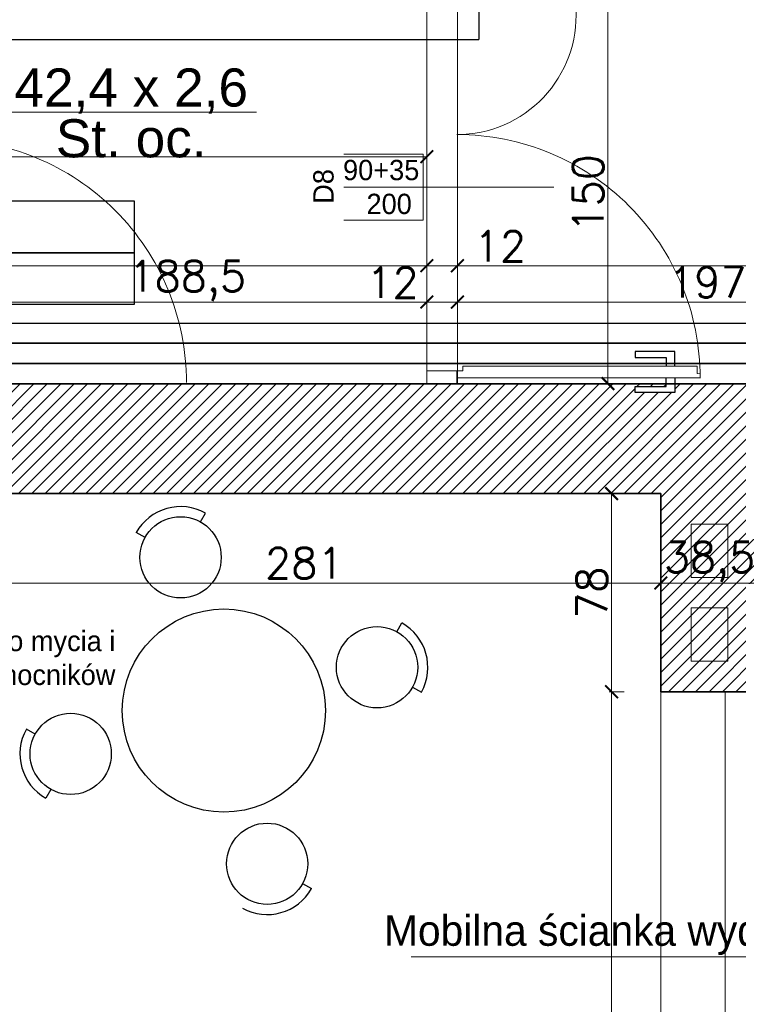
# Model space of a CAD drawing. Header units: millimetres. Extents: x -740 to 33545, y -26688 to 22494.
# Tile 141 of 256: x 10922 to 11205, y 10158 to 10546. Entities that reach past the tile are written whole.
import ezdxf
from ezdxf.lldxf.tags import DXFTag

# ---------------------------------------------------------------- set-up
doc = ezdxf.new("R2010")
doc.units = ezdxf.units.MM
doc.header["$MEASUREMENT"] = 0
doc.layers.get('Defpoints').update_dxf_attribs({"color": 252})
for name, color, linetype in [('_I_EKO_PODKLAD 3', 252, 'Continuous'), ('stolarka', 252, 'Continuous'), ('tabelki opis', 252, 'Continuous')]:
    doc.layers.add(name, color=color, linetype=linetype)
for name, color, linetype, lineweight in [('_IS_EKO_Cyrkulacja', 6, 'Continuous', 30), ('_IS_EKO_opis', 7, 'Continuous', 18), ('_IS_EKO_W_Ciepła', 1, 'Continuous', 35), ('_IS_EKO_W_hydrantowa', 96, 'Continuous', 30), ('_IS_EKO_woda_zimna', 5, 'Continuous', 35), ('A_istniejące ściany', 252, 'Continuous', 35), ('A_l.przerywana', 252, 'ICAD_ISO03W100', 9), ('A_opisy', 252, 'Continuous', 15), ('A_ściany projektowane', 252, 'Continuous', 35), ('l.przerywana', 252, 'ICAD_ISO03W100', 5), ('l.wypełnien', 252, 'Continuous', 5), ('Nowe_820-G Rysunki Obrazki_Nr_pióra__23', 252, 'Continuous', 15), ('wymiarowanie', 252, 'Continuous', 9)]:
    doc.layers.add(name, color=color, linetype=linetype, lineweight=lineweight)
doc.styles.add('Arial_1', font='arial.ttf')
doc.styles.add('ROMANS', font='romans')
doc.styles.add('styl2', font='simplex.shx')
tags = doc.linetypes.add('ICAD_ISO03W100', pattern=[30, 12, -18]).pattern_tags.tags
tags[6:7] = [DXFTag(74, 4), DXFTag(75, 0), DXFTag(340, '0'), DXFTag(46, 1.0), DXFTag(50, 0.0), DXFTag(44, 0.0), DXFTag(45, 0.0)]
tags[4:5] = [DXFTag(74, 4), DXFTag(75, 0), DXFTag(340, '0'), DXFTag(46, 1.0), DXFTag(50, 0.0), DXFTag(44, 0.0), DXFTag(45, 0.0)]
doc.dimstyles.new('Skala 1-50', dxfattribs={"dimtxt": 12, "dimasz": 5, "dimexe": 1, "dimexo": 1, "dimgap": 1.5, "dimtad": 1, "dimdec": 1, "dimrnd": 0.5, "dimtxsty": 'styl2', "dimblk": 'ARCHTICK', "dimcen": 5, "dimadec": 0, "dimazin": 0, "dimtfac": 1, "dimtdec": 1, "dimtmove": 1, "dimatfit": 3, "dimldrblk": 'ARCHTICK', "dimfxl": 0, "dimlwd": -1, "dimlwe": -1, "dimarcsym": 0})

# ---------------------------------------------------------------- blocks, each defined once
blk = doc.blocks.new('_ArchTick')
at = {"color": 0, "linetype": 'ByBlock', "const_width": 0.15}
blk.add_lwpolyline([(-0.5, -0.5), (0.5, 0.5)], dxfattribs=at)
blk = doc.blocks.new('*D526')
at = {"layer": 'Defpoints', "color": 0}
for p in [(11174.51, 10281.34), (11155.14, 9812.76), (11174.51, 9812.76)]:
    blk.add_point(p, dxfattribs=at)
at = {"layer": 'wymiarowanie', "color": 0}
for p, q in [((11160.14, 10281.34), (11154.14, 10281.34)), ((11155.14, 10281.34), (11155.14, 10047.41)), ((11155.14, 9812.76), (11155.14, 10003.94)), ((11160.14, 9812.76), (11154.14, 9812.76))]:
    blk.add_line(p, q, dxfattribs=at)
at = {"layer": 'wymiarowanie', "color": 0, "xscale": 5, "yscale": 5, "zscale": 5}
for p, rotation in [((11155.14, 10281.34), 90), ((11155.14, 9812.76), 270)]:
    blk.add_blockref('_ArchTick', p, dxfattribs=dict(at, rotation=rotation))
at = {"layer": 'wymiarowanie', "color": 0, "insert": (11146.79, 10025.67), "char_height": 12, "attachment_point": 5, "rotation": 90, "style": 'styl2'}
blk.add_mtext('468,5', dxfattribs=at)
blk = doc.blocks.new('*D2203')
at = {"layer": 'Defpoints', "color": 0}
for p in [(11082.39, 10472.82), (9748.23, 10470.55), (11082.39, 10449.07)]:
    blk.add_point(p, dxfattribs=at)
at = {"layer": 'wymiarowanie', "color": 0}
for p, q in [((9748.23, 10454.07), (9748.23, 10448.07)), ((11082.39, 10454.07), (11082.39, 10448.07)), ((9748.23, 10449.07), (10346.75, 10449.07)), ((11082.39, 10449.07), (10383.94, 10449.07))]:
    blk.add_line(p, q, dxfattribs=at)
at = {"layer": 'wymiarowanie', "color": 0, "xscale": 5, "yscale": 5, "zscale": 5, "rotation": 180}
blk.add_blockref('_ArchTick', (9748.23, 10449.07), dxfattribs=at)
at = {"layer": 'wymiarowanie', "color": 0, "xscale": 5, "yscale": 5, "zscale": 5}
blk.add_blockref('_ArchTick', (11082.39, 10449.07), dxfattribs=at)
at = {"layer": 'wymiarowanie', "color": 0, "insert": (10365.34, 10456.46), "char_height": 12, "attachment_point": 5, "style": 'styl2'}
blk.add_mtext('1334', dxfattribs=at)
blk = doc.blocks.new('*D2204')
at = {"layer": 'Defpoints', "color": 0}
for p in [(11082.39, 10472.82), (11094.39, 10472.75), (11094.39, 10449.07)]:
    blk.add_point(p, dxfattribs=at)
at = {"layer": 'wymiarowanie', "color": 0}
for p, q in [((11082.39, 10454.07), (11082.39, 10448.07)), ((11094.39, 10454.07), (11094.39, 10448.07)), ((11082.39, 10449.07), (11094.39, 10449.07)), ((11094.39, 10449.07), (11120.44, 10449.07))]:
    blk.add_line(p, q, dxfattribs=at)
at = {"layer": 'wymiarowanie', "color": 0, "xscale": 5, "yscale": 5, "zscale": 5, "rotation": 180}
blk.add_blockref('_ArchTick', (11082.39, 10449.07), dxfattribs=at)
at = {"layer": 'wymiarowanie', "color": 0, "xscale": 5, "yscale": 5, "zscale": 5}
blk.add_blockref('_ArchTick', (11094.39, 10449.07), dxfattribs=at)
at = {"layer": 'wymiarowanie', "color": 0, "insert": (11111.18, 10456.72), "char_height": 12, "attachment_point": 5, "style": 'styl2'}
blk.add_mtext('12', dxfattribs=at)
blk = doc.blocks.new('*D2205')
at = {"layer": 'Defpoints', "color": 0}
for p in [(11401.42, 10478.86), (11094.39, 10472.75), (11401.42, 10449.07)]:
    blk.add_point(p, dxfattribs=at)
at = {"layer": 'wymiarowanie', "color": 0}
for p, q in [((11094.39, 10454.07), (11094.39, 10448.07)), ((11401.42, 10454.07), (11401.42, 10448.07)), ((11094.39, 10449.07), (11401.42, 10449.07))]:
    blk.add_line(p, q, dxfattribs=at)
at = {"layer": 'wymiarowanie', "color": 0, "xscale": 5, "yscale": 5, "zscale": 5, "rotation": 180}
blk.add_blockref('_ArchTick', (11094.39, 10449.07), dxfattribs=at)
at = {"layer": 'wymiarowanie', "color": 0, "xscale": 5, "yscale": 5, "zscale": 5}
blk.add_blockref('_ArchTick', (11401.42, 10449.07), dxfattribs=at)
at = {"layer": 'wymiarowanie', "color": 0, "insert": (11247.9, 10456.87), "char_height": 12, "attachment_point": 5, "style": 'styl2'}
blk.add_mtext('307', dxfattribs=at)
blk = doc.blocks.new('*D2210')
at = {"layer": 'Defpoints', "color": 0}
for p in [(11155.14, 10359.34), (11174.51, 10359.34), (11174.51, 10281.34)]:
    blk.add_point(p, dxfattribs=at)
at = {"layer": 'wymiarowanie', "color": 0}
for p, q in [((11160.14, 10359.34), (11154.14, 10359.34)), ((11155.14, 10281.34), (11155.14, 10359.34)), ((11160.14, 10281.34), (11154.14, 10281.34))]:
    blk.add_line(p, q, dxfattribs=at)
at = {"layer": 'wymiarowanie', "color": 0, "xscale": 5, "yscale": 5, "zscale": 5}
for p, rotation in [((11155.14, 10359.34), 90), ((11155.14, 10281.34), 270)]:
    blk.add_blockref('_ArchTick', p, dxfattribs=dict(at, rotation=rotation))
at = {"layer": 'wymiarowanie', "color": 0, "insert": (11147.34, 10320.34), "char_height": 12, "attachment_point": 5, "rotation": 90, "style": 'styl2'}
blk.add_mtext('78', dxfattribs=at)
blk = doc.blocks.new('*D2590')
at = {"layer": 'Defpoints', "color": 0}
for p in [(10646.19, 10535.46), (11082.39, 10529.52), (11082.39, 10492)]:
    blk.add_point(p, dxfattribs=at)
at = {"layer": 'wymiarowanie', "color": 0}
for p, q in [((10646.19, 10497), (10646.19, 10491)), ((11082.39, 10497), (11082.39, 10491)), ((10646.19, 10492), (11082.39, 10492))]:
    blk.add_line(p, q, dxfattribs=at)
at = {"layer": 'wymiarowanie', "color": 0, "xscale": 5, "yscale": 5, "zscale": 5, "rotation": 180}
blk.add_blockref('_ArchTick', (10646.19, 10492), dxfattribs=at)
at = {"layer": 'wymiarowanie', "color": 0, "xscale": 5, "yscale": 5, "zscale": 5}
blk.add_blockref('_ArchTick', (11082.39, 10492), dxfattribs=at)
at = {"layer": 'wymiarowanie', "color": 0, "insert": (10864.29, 10499.8), "char_height": 12, "attachment_point": 5, "style": 'styl2'}
blk.add_mtext('436', dxfattribs=at)
blk = doc.blocks.new('*D2618')
at = {"layer": 'Defpoints', "color": 0}
for p in [(11082.39, 10434.77), (11082.39, 10425.57), (10893.66, 10402.52)]:
    blk.add_point(p, dxfattribs=at)
at = {"layer": 'wymiarowanie', "color": 0}
for p, q in [((10893.66, 10429.77), (10893.66, 10435.77)), ((10893.66, 10434.77), (11082.39, 10434.77)), ((11082.39, 10429.77), (11082.39, 10435.77))]:
    blk.add_line(p, q, dxfattribs=at)
at = {"layer": 'wymiarowanie', "color": 0, "xscale": 5, "yscale": 5, "zscale": 5, "rotation": 180}
blk.add_blockref('_ArchTick', (10893.66, 10434.77), dxfattribs=at)
at = {"layer": 'wymiarowanie', "color": 0, "xscale": 5, "yscale": 5, "zscale": 5}
blk.add_blockref('_ArchTick', (11082.39, 10434.77), dxfattribs=at)
at = {"layer": 'wymiarowanie', "color": 0, "insert": (10988.02, 10443.11), "char_height": 12, "attachment_point": 5, "style": 'styl2'}
blk.add_mtext('188,5', dxfattribs=at)
blk = doc.blocks.new('*D2619')
at = {"layer": 'Defpoints', "color": 0}
for p in [(11094.39, 10434.77), (11082.39, 10425.57), (11094.39, 10421.64)]:
    blk.add_point(p, dxfattribs=at)
at = {"layer": 'wymiarowanie', "color": 0}
for p, q in [((11082.39, 10429.77), (11082.39, 10435.77)), ((11082.39, 10434.77), (11094.39, 10434.77)), ((11094.39, 10429.77), (11094.39, 10435.77))]:
    blk.add_line(p, q, dxfattribs=at)
at = {"layer": 'wymiarowanie', "color": 0, "xscale": 5, "yscale": 5, "zscale": 5, "rotation": 180}
blk.add_blockref('_ArchTick', (11082.39, 10434.77), dxfattribs=at)
at = {"layer": 'wymiarowanie', "color": 0, "xscale": 5, "yscale": 5, "zscale": 5}
blk.add_blockref('_ArchTick', (11094.39, 10434.77), dxfattribs=at)
at = {"layer": 'wymiarowanie', "color": 0, "insert": (11068.87, 10442.42), "char_height": 12, "attachment_point": 5, "style": 'styl2'}
blk.add_mtext('12', dxfattribs=at)
blk = doc.blocks.new('*D2620')
at = {"layer": 'Defpoints', "color": 0}
for p in [(11291.35, 10434.77), (11094.39, 10421.64), (11291.35, 10402.52)]:
    blk.add_point(p, dxfattribs=at)
at = {"layer": 'wymiarowanie', "color": 0}
for p, q in [((11094.39, 10429.77), (11094.39, 10435.77)), ((11094.39, 10434.77), (11291.35, 10434.77)), ((11291.35, 10429.77), (11291.35, 10435.77))]:
    blk.add_line(p, q, dxfattribs=at)
at = {"layer": 'wymiarowanie', "color": 0, "xscale": 5, "yscale": 5, "zscale": 5, "rotation": 180}
blk.add_blockref('_ArchTick', (11094.39, 10434.77), dxfattribs=at)
at = {"layer": 'wymiarowanie', "color": 0, "xscale": 5, "yscale": 5, "zscale": 5}
blk.add_blockref('_ArchTick', (11291.35, 10434.77), dxfattribs=at)
at = {"layer": 'wymiarowanie', "color": 0, "insert": (11192.87, 10442.57), "char_height": 12, "attachment_point": 5, "style": 'styl2'}
blk.add_mtext('197', dxfattribs=at)
blk = doc.blocks.new('*D2640')
at = {"layer": 'Defpoints', "color": 0}
for p in [(10893.66, 10359.34), (11174.51, 10359.34), (11174.51, 10324.14)]:
    blk.add_point(p, dxfattribs=at)
at = {"layer": 'wymiarowanie', "color": 0}
for p, q in [((10893.66, 10329.14), (10893.66, 10323.14)), ((11174.51, 10329.14), (11174.51, 10323.14)), ((10893.66, 10324.14), (11174.51, 10324.14))]:
    blk.add_line(p, q, dxfattribs=at)
at = {"layer": 'wymiarowanie', "color": 0, "xscale": 5, "yscale": 5, "zscale": 5, "rotation": 180}
blk.add_blockref('_ArchTick', (10893.66, 10324.14), dxfattribs=at)
at = {"layer": 'wymiarowanie', "color": 0, "xscale": 5, "yscale": 5, "zscale": 5}
blk.add_blockref('_ArchTick', (11174.51, 10324.14), dxfattribs=at)
at = {"layer": 'wymiarowanie', "color": 0, "insert": (11034.09, 10331.94), "char_height": 12, "attachment_point": 5, "style": 'styl2'}
blk.add_mtext('281', dxfattribs=at)
blk = doc.blocks.new('*D2641')
at = {"layer": 'Defpoints', "color": 0}
for p in [(11174.51, 10359.34), (11212.91, 10359.34), (11212.91, 10324.14)]:
    blk.add_point(p, dxfattribs=at)
at = {"layer": 'wymiarowanie', "color": 0}
for p, q in [((11174.51, 10329.14), (11174.51, 10323.14)), ((11212.91, 10329.14), (11212.91, 10323.14)), ((11174.51, 10324.14), (11212.91, 10324.14))]:
    blk.add_line(p, q, dxfattribs=at)
at = {"layer": 'wymiarowanie', "color": 0, "xscale": 5, "yscale": 5, "zscale": 5, "rotation": 180}
blk.add_blockref('_ArchTick', (11174.51, 10324.14), dxfattribs=at)
at = {"layer": 'wymiarowanie', "color": 0, "xscale": 5, "yscale": 5, "zscale": 5}
blk.add_blockref('_ArchTick', (11212.91, 10324.14), dxfattribs=at)
at = {"layer": 'wymiarowanie', "color": 0, "insert": (11193.71, 10332.49), "char_height": 12, "attachment_point": 5, "style": 'styl2'}
blk.add_mtext('38,5', dxfattribs=at)
blk = doc.blocks.new('*D2833')
at = {"layer": 'Defpoints', "color": 0}
for p in [(11094.39, 10552.52), (11153.71, 10552.52), (11094.24, 10402.64)]:
    blk.add_point(p, dxfattribs=at)
at = {"layer": 'wymiarowanie', "color": 0}
for p, q in [((11148.71, 10552.52), (11154.71, 10552.52)), ((11153.71, 10402.64), (11153.71, 10552.52)), ((11148.71, 10402.64), (11154.71, 10402.64))]:
    blk.add_line(p, q, dxfattribs=at)
at = {"layer": 'wymiarowanie', "color": 0, "xscale": 5, "yscale": 5, "zscale": 5}
for p, rotation in [((11153.71, 10552.52), 90), ((11153.71, 10402.64), 270)]:
    blk.add_blockref('_ArchTick', p, dxfattribs=dict(at, rotation=rotation))
at = {"layer": 'wymiarowanie', "color": 0, "insert": (11145.91, 10477.58), "char_height": 12, "attachment_point": 5, "rotation": 90, "style": 'styl2'}
blk.add_mtext('150', dxfattribs=at)

msp = doc.modelspace()

# ---------------------------------------------------------------- hatches: boundary and pattern name
at = {"layer": 'l.wypełnien'}
h = msp.add_hatch(dxfattribs=at)
h.set_pattern_fill('ANSI31', color=256, scale=30, style=0)
h.paths.add_polyline_path([(10913.66, 10402.52), (10997.39, 10402.52), (11117.42, 10402.52), (11176.61, 10402.52), (11176.61, 10401.46), (11164.43, 10401.46), (11164.43, 10399.14), (11180.1, 10399.14), (11180.1, 10402.52), (11291.35, 10402.52), (11291.35, 10359.34), (11212.91, 10359.34), (11212.91, 10281.34), (11174.51, 10281.34), (11174.51, 10359.34), (11117.42, 10359.34), (10913.66, 10359.34)])
h.paths.add_polyline_path([(11186.51, 10326.34), (11186.51, 10347.34), (11200.91, 10347.34), (11200.91, 10326.34)], flags=16)
h.paths.add_polyline_path([(11186.51, 10326.34), (11186.51, 10347.34), (11200.91, 10347.34), (11200.91, 10326.34)], flags=0)
h.paths.add_polyline_path([(11186.51, 10293.34), (11186.51, 10314.34), (11200.91, 10314.34), (11200.91, 10293.34)], flags=16)
h.paths.add_polyline_path([(11186.51, 10293.34), (11186.51, 10314.34), (11200.91, 10314.34), (11200.91, 10293.34)], flags=0)
h.paths.add_polyline_path([(11234.13, 9739.58), (11234.13, 9782.76), (11199.91, 9782.76), (11199.91, 9812.76), (11174.51, 9812.76), (11174.51, 9782.76), (11128.02, 9782.76), (11128.02, 9739.58)])
h.paths.add_polyline_path([(10477.77, 9782.76), (10504.8, 9782.76), (10504.8, 9762.76), (10529.35, 9762.99), (10529.35, 9782.76), (10587.7, 9782.76), (10587.7, 9739.58), (10477.77, 9739.58)])
h.paths.add_polyline_path([(10783.28, 9739.58), (10783.28, 9782.76), (10737.7, 9782.76), (10737.7, 9739.58)])
h.paths.add_polyline_path([(10978.02, 9739.58), (10978.02, 9782.76), (10933.28, 9782.76), (10933.28, 9739.58)])
h.paths.add_polyline_path([(10769.66, 10359.34), (10771.66, 10359.34), (10771.66, 10402.52), (10736.26, 10402.52), (10736.26, 10359.34)])
h.paths.add_polyline_path([(10457.77, 9739.58), (10457.77, 9782.76), (10477.77, 9782.76), (10477.77, 9739.58), (10470.93, 9739.58)])
h.paths.add_polyline_path([(10771.66, 10359.34), (10771.66, 10402.52), (10791.66, 10402.52), (10791.66, 10359.34)])
h.paths.add_polyline_path([(10913.66, 10359.34), (10913.66, 10402.52), (10893.66, 10402.52), (10893.66, 10359.34)])
h.paths.add_polyline_path([(10504.8, 9762.76), (10504.8, 9782.76), (10529.35, 9782.76), (10529.35, 9762.99)])

# ---------------------------------------------------------------- linework, layer by layer
at = {"layer": '_I_EKO_PODKLAD 3', "ltscale": 500}
for p, q in [((10993.19, 10348.21), (10995.14, 10351.7)), ((10993.19, 10348.21), (10995.14, 10351.7)), ((10971.41, 10342.05), (10967.92, 10344.01)), ((10971.41, 10342.05), (10967.92, 10344.01)), ((11070.57, 10304.93), (11072.52, 10308.42)), ((11070.57, 10304.93), (11072.52, 10308.42)), ((11076.72, 10283.16), (11080.21, 10281.21)), ((11076.72, 10283.16), (11080.21, 10281.21)), ((10928.14, 10264.67), (10924.65, 10266.62)), ((10928.14, 10264.67), (10924.65, 10266.62)), ((10934.29, 10242.9), (10932.34, 10239.41)), ((10934.29, 10242.9), (10932.34, 10239.41)), ((11033.45, 10205.78), (11036.94, 10203.82)), ((11033.45, 10205.78), (11036.94, 10203.82))]:
    msp.add_line(p, q, dxfattribs=at)
for centre, radius in [((10985.38, 10334.24), 16), ((10985.38, 10334.24), 16), ((11002.43, 10273.91), 40), ((11002.43, 10273.91), 40), ((11062.76, 10290.97), 16), ((11062.76, 10290.97), 16), ((10942.1, 10256.86), 16), ((10942.1, 10256.86), 16), ((11019.48, 10213.59), 16), ((11019.48, 10213.59), 16)]:
    msp.add_circle(centre, radius, dxfattribs=at)
for centre, start, end in [((10985.38, 10334.24), 60.7838, 150.7838), ((10985.38, 10334.24), 60.7838, 150.7838), ((11062.76, 10290.97), 330.7838, 60.7838), ((11062.76, 10290.97), 330.7838, 60.7838), ((10942.1, 10256.86), 150.7838, 240.7838), ((10942.1, 10256.86), 150.7838, 240.7838), ((11019.48, 10213.59), 240.7838, 330.7838), ((11019.48, 10213.59), 240.7838, 330.7838)]:
    msp.add_arc(centre, 20, start, end, dxfattribs=at)
at = {"layer": '_IS_EKO_Cyrkulacja'}
msp.add_line((10230.19, 10426.5), (11369.42, 10426.5), dxfattribs=at)
at = {"layer": '_IS_EKO_opis'}
msp.add_line((10915.91, 10509.54, -7.98), (11015.31, 10509.54, -7.98), dxfattribs=at)
at = {"layer": '_IS_EKO_W_Ciepła', "linetype": 'ByBlock'}
msp.add_line((10556.95, 10418.52), (11377.42, 10418.52), dxfattribs=at)
at = {"layer": '_IS_EKO_W_hydrantowa'}
for p in [(11102.83, 10784.41), (9855.77, 10538.08, -8)]:
    msp.add_line(p, (11102.83, 10538.08, -8), dxfattribs=at)
at = {"layer": '_IS_EKO_woda_zimna'}
msp.add_line((11385.42, 10410.52), (10548.95, 10410.52), dxfattribs=at)
at = {"layer": 'A_istniejące ściany', "ltscale": 15}
for p in [(11174.51, 10359.34), (11212.91, 10281.34)]:
    msp.add_line(p, (11174.51, 10281.34), dxfattribs=at)
at = {"layer": 'A_istniejące ściany'}
for points in [[(10997.39, 10402.52), (10893.66, 10402.52)], [(11117.42, 10402.52), (10995.87, 10402.52)], [(11291.35, 10402.52), (11117.42, 10402.52)], [(10893.66, 10359.34), (11117.42, 10359.34)], [(11117.42, 10359.34), (11174.51, 10359.34)]]:
    msp.add_lwpolyline(points, dxfattribs=at)
at = {"layer": 'A_l.przerywana', "ltscale": 0.3}
for p, q in [((11082.39, 10557.52), (11082.39, 10402.52)), ((11094.39, 10557.52), (11094.39, 10402.52))]:
    msp.add_line(p, q, dxfattribs=at)
msp.add_lwpolyline([(11199.91, 9812.76), (11174.51, 9812.76), (11174.51, 10281.34), (11199.91, 10281.34)], close=True, dxfattribs=at)
at = {"layer": 'A_ściany projektowane'}
msp.add_line((11094.39, 10402.58), (11082.39, 10402.58), dxfattribs=at)
at = {"layer": 'l.przerywana', "ltscale": 0.3}
for p, q in [((11200.91, 10326.34), (11186.51, 10326.34)), ((11200.91, 10314.34), (11186.51, 10314.34))]:
    msp.add_line(p, q, dxfattribs=at)
for points in [[(11186.51, 10326.34), (11186.51, 10347.34), (11200.91, 10347.34), (11200.91, 10326.34)], [(11200.91, 10314.34), (11200.91, 10293.34), (11186.51, 10293.34), (11186.51, 10314.34)]]:
    msp.add_lwpolyline(points, dxfattribs=at)
msp.add_arc((11094.24, 10547.63), 46.93, 270.0007, 3.0821, dxfattribs=at)
at = {"layer": 'Nowe_820-G Rysunki Obrazki_Nr_pióra__23', "linetype": 'Continuous', "lineweight": 15}
for points in [[(11082.39, 10407.72), (11094.24, 10407.72)], [(11089.16, 10407.72), (11086.62, 10407.72)], [(11094.24, 10407.72), (11094.24, 10402.64)], [(11094.24, 10402.64), (11082.39, 10402.64)], [(11094.24, 10402.64), (11082.39, 10402.64)]]:
    msp.add_lwpolyline(points, dxfattribs=at)
at = {"layer": 'stolarka'}
for points in [[(11180.1, 10409.46), (11180.1, 10415.27), (11164.43, 10415.27), (11164.43, 10412.94), (11176.61, 10412.94), (11176.61, 10409.46)], [(11180.1, 10404.94), (11180.1, 10399.14), (11164.43, 10399.14), (11164.43, 10401.46), (11176.61, 10401.46), (11176.61, 10404.94)]]:
    msp.add_lwpolyline(points, dxfattribs=at)
at = {"layer": 'stolarka', "lineweight": 9}
msp.add_lwpolyline([(11094.24, 10407.72), (11094.24, 10404.94), (11190.01, 10404.94), (11190, 10406.44), (11188.85, 10406.62), (11188.85, 10409.46), (11096.54, 10409.46), (11096.54, 10407.72), (11094.24, 10407.72)], dxfattribs=at)
at = {"layer": 'stolarka', "linetype": 'ICAD_ISO03W100', "lineweight": 13, "ltscale": 0.3}
for centre, start, end in [((10891.91, 10403.1), 0.0003, 90.0531), ((11094.24, 10404.94), 359.9469, 89.9997)]:
    msp.add_arc(centre, 95.77, start, end, dxfattribs=at)
at = {"layer": 'tabelki opis'}
for points in [[(10802.49, 10454.15), (10967.23, 10454.15), (10967.23, 10474.43), (10802.49, 10474.43), (10802.49, 10454.15)], [(10802.49, 10433.88), (10967.23, 10433.88), (10967.23, 10454.15), (10802.49, 10454.15), (10802.49, 10433.88)]]:
    msp.add_lwpolyline(points, dxfattribs=at)
at = {"layer": 'wymiarowanie'}
msp.add_line((11076.23, 10176.95), (11393.83, 10176.95), dxfattribs=at)

# ---------------------------------------------------------------- texts
at = {"layer": '_IS_EKO_opis', "linetype": 'ByBlock', "insert": (10965.93, 10526.74, 18200.62), "char_height": 15, "width": 112.237, "attachment_point": 2, "line_spacing_factor": 0.8, "style": 'Arial_1'}
msp.add_mtext('42,4 x 2,6 St. oc.', dxfattribs=at)
at = {"layer": 'wymiarowanie', "linetype": 'Continuous', "width": 327.6277, "attachment_point": 3, "style": 'ROMANS'}
for s, insert, char_height in [('\\pi115.27209;{\\Fsimplex8;\\T0.75000;}\\P{\\fCentury Gothic|b0|i0|c238|p0;\\H0.57143x;Stanowisko mycia i }\\P{\\fCentury Gothic|b0|i0|c238|p0;\\H0.57143x;dezynfekcji nocników}', (10959.7, 10328.65), 14), ('{\\fCentury Gothic|b0|i0|c238|p0;Mobilna ścianka wydzielająca strefę }{\\fCentury Gothic|b0|i0|c238|p0;wypoczynku}\\P{\\fCentury Gothic|b0|i0|c238|p0; }', (11412.45, 10193.3), 12)]:
    msp.add_mtext(s, dxfattribs=dict(at, insert=insert, char_height=char_height))

# ---------------------------------------------------------------- dimensions: what is measured, and where the dimension line sits
at = {"layer": 'wymiarowanie'}
for base, p1, p2, picture, middle in [((11082.39, 10434.77), (10893.66, 10402.52), (11082.39, 10425.57), '*D2618', (10988.02, 10443.11)), ((11291.35, 10434.77), (11094.39, 10421.64), (11291.35, 10402.52), '*D2620', (11192.87, 10442.57)), ((11174.5121, 10324.1449), (10893.6588, 10359.3429), (11174.5121, 10359.3429), '*D2640', (11034.0855, 10331.9449)), ((11212.91, 10324.14), (11174.51, 10359.34), (11212.91, 10359.34), '*D2641', (11193.71, 10332.49))]:
    dim = msp.add_linear_dim(base=base, p1=p1, p2=p2, dimstyle='Skala 1-50', dxfattribs=at)
    dim.commit()
    dim.dimension.update_dxf_attribs({"geometry": picture, "text_midpoint": middle})
dim = msp.add_linear_dim(base=(11094.39, 10434.77), p1=(11082.39, 10425.57), p2=(11094.39, 10421.64), dimstyle='Skala 1-50', dxfattribs=at)
dim.commit()
dim.dimension.update_dxf_attribs({"geometry": '*D2619', "text_midpoint": (11068.87, 10434.77), "dimtype": 160})
dim = msp.add_linear_dim(base=(11155.14, 10359.34), p1=(11174.51, 10281.34), p2=(11174.51, 10359.34), angle=90, dimstyle='Skala 1-50', dxfattribs=at)
dim.commit()
dim.dimension.update_dxf_attribs({"geometry": '*D2210', "text_midpoint": (11147.34, 10320.34)})
dim = msp.add_linear_dim(base=(11155.14, 9812.76), p1=(11174.51, 10281.34), p2=(11174.51, 9812.76), angle=90, dimstyle='Skala 1-50', dxfattribs=at)
dim.commit()
dim.dimension.update_dxf_attribs({"geometry": '*D526', "text_midpoint": (11155.14, 10025.67), "dimtype": 160})

# ---------------------------------------------------------------- next in the draw order: texts
at = {"layer": 'A_opisy', "ltscale": 0.3, "insert": (11064.39, 10480.02), "char_height": 8, "width": 26, "attachment_point": 5, "bg_fill": 2}
msp.add_mtext('{\\fCentury Gothic|b0|i0|c238|p0;90+35}\\P\\pi6.28000;{\\fCentury Gothic|b0|i0|c238|p0;200}', dxfattribs=at)

# ---------------------------------------------------------------- next in the draw order: linework, layer by layer
at = {"layer": 'A_opisy'}
msp.add_line((11132.39, 10480.02), (11077.39, 10480.02), dxfattribs=at)
at = {"layer": 'A_opisy', "lineweight": 30, "ltscale": 0.3}
msp.add_lwpolyline([(11034.58, 10467.02), (11034.58, 10493.02), (11047.58, 10493.02), (11047.58, 10467.02)], close=True, dxfattribs=at)
at = {"layer": 'A_opisy', "ltscale": 0.3}
for points in [[(11047.58, 10493.02), (11080.91, 10493.02), (11080.91, 10480.02), (11047.58, 10480.02)], [(11047.58, 10480.02), (11080.91, 10480.02), (11080.91, 10467.02), (11047.58, 10467.02)]]:
    msp.add_lwpolyline(points, close=True, dxfattribs=at)

# ---------------------------------------------------------------- next in the draw order: dimensions: what is measured, and where the dimension line sits
at = {"layer": 'wymiarowanie'}
dim = msp.add_linear_dim(base=(11153.71, 10552.52), p1=(11094.24, 10402.64), p2=(11094.39, 10552.52), angle=90, dimstyle='Skala 1-50', dxfattribs=at)
dim.commit()
dim.dimension.update_dxf_attribs({"geometry": '*D2833', "text_midpoint": (11145.91, 10477.58)})
dim = msp.add_linear_dim(base=(11401.42, 10449.07), p1=(11094.39, 10472.75), p2=(11401.42, 10478.86), dimstyle='Skala 1-50', dxfattribs=at)
dim.commit()
dim.dimension.update_dxf_attribs({"geometry": '*D2205', "text_midpoint": (11247.9, 10456.87)})
for base, p1, p2, picture, middle in [((11082.39, 10449.07), (9748.23, 10470.55), (11082.39, 10472.82), '*D2203', (10365.34, 10448.66)), ((11094.39, 10449.07), (11082.39, 10472.82), (11094.39, 10472.75), '*D2204', (11111.18, 10449.07))]:
    dim = msp.add_linear_dim(base=base, p1=p1, p2=p2, dimstyle='Skala 1-50', dxfattribs=at)
    dim.commit()
    dim.dimension.update_dxf_attribs({"geometry": picture, "text_midpoint": middle, "dimtype": 160})

# ---------------------------------------------------------------- next in the draw order: texts
at = {"layer": 'A_opisy', "ltscale": 0.3, "insert": (11041.7, 10480.28), "char_height": 8, "width": 26, "attachment_point": 5, "rotation": 90, "bg_fill": 2}
msp.add_mtext('{\\fCentury Gothic|b0|i0|c238|p0;D8}', dxfattribs=at)

# ---------------------------------------------------------------- next in the draw order: dimensions: what is measured, and where the dimension line sits
at = {"layer": 'wymiarowanie'}
dim = msp.add_linear_dim(base=(11082.39, 10492), p1=(10646.19, 10535.46), p2=(11082.39, 10529.52), dimstyle='Skala 1-50', dxfattribs=at)
dim.commit()
dim.dimension.update_dxf_attribs({"geometry": '*D2590', "text_midpoint": (10864.29, 10499.8)})

doc.saveas('drawing.dxf')
